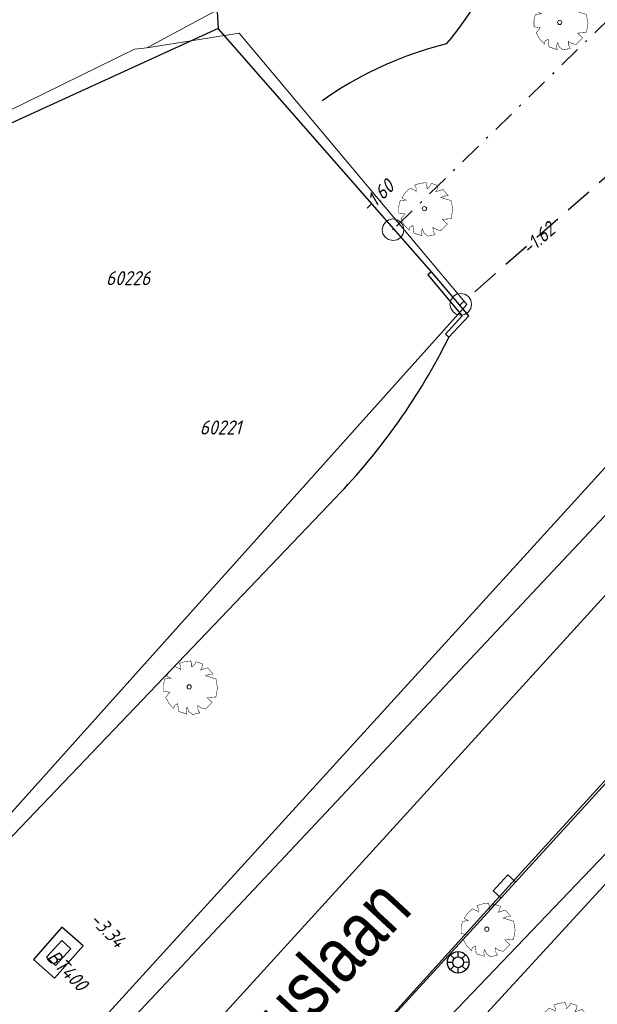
# Model space of a CAD drawing. Header units: metres. Extents: x 111546 to 149831, y 498798 to 507863.
# Tile 159 of 256: x 111794 to 111821, y 501584 to 501629. Entities that reach past the tile are written whole.
import ezdxf
from ezdxf.enums import TextEntityAlignment as Align

# ---------------------------------------------------------------- set-up
doc = ezdxf.new("R2010")
doc.units = ezdxf.units.M
for name, pattern in [('DASHDOT', [25.4, 12.7, -6.35, 0, -6.35]), ('DASHED', [19.05, 12.7, -6.35]), ('HIDDEN', [9.525, 6.35, -3.175])]:
    doc.linetypes.add(name, pattern=pattern)
for name, color, linetype in [('0-bs-polderpijl', 3, 'Continuous'), ('2-bs-Put Hemelwater overstort', 253, 'Continuous'), ('2-bs-Put Koppelstuk', 1, 'Continuous'), ('2-bs-Put Koppelstuk  nummer', 253, 'Continuous'), ('2-bs-Streng overstort', 252, 'DASHED'), ('2-bs-Streng persleiding', 252, 'RI-PERS'), ('2-bs-Streng regenwater', 252, 'DASHDOT'), ('2-bs-Streng regenwater  bobtot', 252, 'Continuous'), ('2-bs-Streng verb vwa diameter', 252, 'Continuous'), ('3-bs-trottoirkolk', 252, 'Continuous'), ('3-vw-HV-304010-Opbreken tegels-opp', 150, 'AI-KADASTRAAL'), ('B03_OVEROPSTAL', 1, 'Continuous'), ('Q07_KADEMUUR', 252, 'Continuous'), ('Q21_LICHTMAST', 252, 'Continuous'), ('Q26_BOOM', 252, 'Continuous'), ('T04_HEG', 252, 'Continuous'), ('T10_CULTUUR-SCHEID', 252, 'HIDDEN'), ('V01_KNTGESLVERH', 252, 'Continuous'), ('V02_KNTOPENVERH', 252, 'Continuous'), ('V03_KNTTEGELPAD', 252, 'Continuous'), ('W01_KANTSLOOT', 252, 'Continuous'), ('Z06_STRAATNAAM', 7, 'Continuous')]:
    doc.layers.add(name, color=color, linetype=linetype)
doc.layers.add('0-kadastrale percelen', color=253, linetype='AI-KADASTRAAL', lineweight=9)
doc.styles.get("Standard").update_dxf_attribs({"font": 'isocp-ie.shx'})
doc.styles.add('Zaanstad', font='ARIALN.TTF')
doc.linetypes.add('AI-KADASTRAAL', pattern='A,5.5,-2,["K",Standard,S=1.8,R=0,X=0,Y=-0.9],-2,5.5,-2,[5,NLCS.SHX,S=0.75,R=0,X=0,Y=0],-2', length=19)
doc.linetypes.add('RI-PERS', pattern='A,7,-2,["P",Standard,S=1.8,R=0,X=-0.5,Y=-0.9],-2,7,-2,[102,NLCS.SHX,S=1,R=180,X=0,Y=0],-2', length=22)

# ---------------------------------------------------------------- blocks, each defined once
blk = doc.blocks.new('Q26')
at = {"linetype": 'Continuous', "lineweight": 20, "const_width": 0.0225}
blk.add_lwpolyline([(0.757, 0.516), (1.237, 0.371), (1.308, -0.046), (1.235, -0.463), (0.83, -0.494), (1.061, -0.711), (0.757, -1.022), (0.565, -0.971), (0.395, -0.867), (0.404, -1.032), (0.49, -1.198), (0.163, -1.271), (-0.015, -1.136), (-0.097, -0.929), (-0.141, -1.084), (-0.112, -1.255), (-0.489, -1.131), (-0.532, -0.774), (-0.668, -0.854), (-0.707, -0.996), (-0.927, -0.766), (-1.083, -0.479), (-0.894, -0.246), (-1.181, -0.203), (-1.187, 0.104), (-1.122, 0.367), (-0.847, 0.398), (-1.04, 0.503), (-0.879, 0.749), (-0.663, 0.95), (-0.402, 0.826), (-0.388, 0.795), (-0.382, 0.942), (-0.452, 1.088), (-0.194, 1.172), (0.076, 1.199), (0.118, 1.07), (0.119, 0.935), (0.148, 0.935), (0.252, 1.031), (0.325, 1.167), (0.626, 1.059), (0.6, 0.925), (0.525, 0.78), (0.856, 0.885), (1.105, 0.593), (0.924, 0.584)], close=True, dxfattribs=at)
at = {"linetype": 'Continuous', "lineweight": 20}
blk.add_circle((0.001, -0.001), 0.0983, dxfattribs=at)
blk = doc.blocks.new('Q21')
at = {"color": 0, "linetype": 'ByBlock', "lineweight": -2}
for p, q in [((-0.003, 0.25), (0.001, 0.5)), ((-0.181, 0.172), (-0.363, 0.343)), ((0.173, 0.18), (0.351, 0.353)), ((0.25, 0.008), (0.5, 0.015)), ((-0.25, -0.008), (-0.5, -0.015)), ((-0.186, -0.167), (-0.365, -0.341)), ((-0.01, -0.25), (-0.014, -0.5)), ((0.183, -0.171), (0.357, -0.336))]:
    blk.add_line(p, q, dxfattribs=at)
for radius in [0.498, 0.25]:
    blk.add_circle((0, 0), radius, dxfattribs=at)
blk = doc.blocks.new('PUTRNB')
at = {"layer": '2-bs-Put Koppelstuk', "linetype": 'Continuous', "lineweight": 0, "flags": 128}
blk.add_lwpolyline([(0.001, 0.502), (0.193, 0.462), (0.357, 0.354), (0.465, 0.19), (0.503, 0), (0.467, -0.188), (0.357, -0.354), (0.191, -0.464), (-0.001, -0.498), (-0.203, -0.456), (-0.351, -0.354), (-0.461, -0.184), (-0.497, 0), (-0.459, 0.19), (-0.351, 0.354), (-0.191, 0.46), (0.001, 0.502)], dxfattribs=at)
at = {"layer": '2-bs-Put Koppelstuk', "linetype": 'Continuous', "lineweight": 0}
blk.add_point((0, 0), dxfattribs=at)
blk = doc.blocks.new('KOLK_L')
at = {"linetype": 'Continuous'}
for p, q in [((-0.487, 0.108), (-0.378, 0.596)), ((-0.378, 0.596), (0.596, 0.378)), ((0.486, -0.108), (0.596, 0.378))]:
    blk.add_line(p, q, dxfattribs=at)

msp = doc.modelspace()

# ---------------------------------------------------------------- hatches: boundary and pattern name
at = {"layer": '3-vw-HV-304010-Opbreken tegels-opp', "ltscale": 0.01}
h = msp.add_hatch(dxfattribs=at)
h.set_pattern_fill('GOST_GLASS', color=256, scale=0.08)
h.set_pattern_definition([(294.51638, (112010.33835, 501946.37295), (-0.2375469, -0.6359021), [0.4, -0.56]), (294.51638, (112010.27896, 501946.21397), (-0.2375469, -0.6359021), [0.16, -0.8]), (294.51638, (112010.49732, 501946.31356), (-0.2375469, -0.6359021), [0.16, -0.8])])
h.paths.add_polyline_path([(111800.9528, 501573.6967), (111814.0537, 501587.8295), (111810.5401, 501591.0866), (111797.4391, 501576.9538)], flags=9)

# ---------------------------------------------------------------- linework, layer by layer
at = {"layer": '0-bs-polderpijl', "color": 52, "linetype": 'Continuous'}
msp.add_lwpolyline([(111850.014, 501637.163), (111794.783, 501578.349), (111625.599, 501718.444), (111596.016, 501736.849), (111566.07, 501771.573), (111560.835, 501792.354)], dxfattribs=at)
at = {"layer": '0-kadastrale percelen', "ltscale": 0.25}
for points in [[(111800.079, 501628.112), (111803.406, 501629.884), (111808.146, 501634.989), (111817.598, 501645.3), (111794.351, 501666.602)], [(111800.079, 501628.112), (111799.503, 501628.051), (111782.845, 501619.867), (111765.371, 501635.374)], [(111783.848, 501581.687), (111814.856, 501616.251), (111804.345, 501628.78), (111800.079, 501628.112)], [(111827.276, 501595.236), (111822.378, 501590.724), (111815.249, 501582.942)]]:
    msp.add_lwpolyline(points, dxfattribs=at)
at = {"layer": '2-bs-Streng overstort', "ltscale": 0.1, "flags": 128}
msp.add_lwpolyline([(111849.124, 501646.576), (111814.575, 501616.264)], dxfattribs=at)
at = {"layer": '2-bs-Streng persleiding', "ltscale": 0.2, "flags": 128}
msp.add_lwpolyline([(111791.91, 501578.337), (111793.619, 501580.618), (111802.148, 501573.432), (111804.842, 501573.731), (111825.042, 501594.842), (111850.33, 501612.658), (111872.59, 501636.572), (111873.637, 501639.117), (111899.895, 501667.194)], dxfattribs=at)
at = {"layer": '2-bs-Streng regenwater', "ltscale": 0.08, "flags": 128}
msp.add_lwpolyline([(111836.757, 501644.401), (111811.446, 501619.708)], dxfattribs=at)
at = {"layer": 'B03_OVEROPSTAL'}
msp.add_lwpolyline([(111796.576, 501586.505), (111796.154, 501586.896), (111795.441, 501586.126), (111795.862, 501585.735)], close=True, dxfattribs=at)
at = {"layer": 'Q07_KADEMUUR'}
msp.add_lwpolyline([(111814.643, 501615.733), (111813.874, 501614.883), (111814.03, 501614.742), (111814.949, 501615.736), (111813.224, 501617.756), (111813.064, 501617.619)], close=True, dxfattribs=at)
at = {"layer": 'T04_HEG'}
msp.add_line((111803.329, 501629.777), (111803.373, 501629.004), dxfattribs=at)
at = {"layer": 'T10_CULTUUR-SCHEID'}
for centre, radius, start, end in [((111804.7989, 501636.1987), 12.0787, 319.07346, 343.85031), ((111817.9193, 501611.9567), 16.8107, 103.74524, 130.22993)]:
    msp.add_arc(centre, radius, start, end, dxfattribs=at)
at = {"layer": 'V01_KNTGESLVERH'}
msp.add_lwpolyline([(111797.135, 501586.644), (111796.161, 501587.504), (111794.844, 501586.013), (111795.819, 501585.153)], close=True, dxfattribs=at)
at = {"layer": 'V02_KNTOPENVERH'}
msp.add_line((111814.68, 501586.912), (111828.63, 501602.252), dxfattribs=at)
for points in [[(111787.5074, 501565.6285), (111793.2544, 501572.0325), (111801.2384, 501580.8515), (111824.2064, 501606.0665), (111830.4214, 501612.9125), (111834.6524, 501617.5035), (111835.6236, 501618.58)], [(111839.8696, 501614.7146), (111817.386, 501590.048), (111806.544, 501578.074)], [(111806.087, 501577.568), (111806.981, 501578.513), (111814.68, 501586.912)]]:
    msp.add_lwpolyline(points, dxfattribs=at)
at = {"layer": 'V03_KNTTEGELPAD'}
msp.add_lwpolyline([(111834.895, 501623.717), (111793.764, 501578.562), (111793.157, 501579.124)], dxfattribs=at)
at = {"layer": 'W01_KANTSLOOT'}
for points in [[(111813.224, 501617.756), (111803.373, 501629.004), (111781.286, 501618.904), (111777.026, 501623.02)], [(111752.297, 501610.123), (111783.986, 501581.392), (111808.799, 501607.33)]]:
    msp.add_lwpolyline(points, dxfattribs=at)
msp.add_arc((111787.0155, 501628.2555), 30.2059, 316.15083, 333.4243, dxfattribs=at)

# ---------------------------------------------------------------- block references
at = {"layer": '2-bs-Put Koppelstuk'}
for p in [(111811.446, 501619.708), (111814.575, 501616.264)]:
    msp.add_blockref('PUTRNB', p, dxfattribs=at)
at = {"layer": '3-bs-trottoirkolk', "rotation": 60.3013623}
msp.add_blockref('KOLK_L', (111816.779, 501589.218), dxfattribs=at)
at = {"layer": 'Q21_LICHTMAST'}
msp.add_blockref('Q21', (111814.456, 501585.882), dxfattribs=at)
at = {"layer": 'Q26_BOOM'}
for p in [(111819.144, 501629.278), (111812.899, 501620.68), (111802.034, 501598.597), (111815.78, 501587.409), (111819.325, 501582.821)]:
    msp.add_blockref('Q26', p, dxfattribs=at)

# ---------------------------------------------------------------- texts
at = {"layer": '2-bs-Put Hemelwater overstort', "oblique": 15}
msp.add_text('-3.34', height=0.65, rotation=314.54471, dxfattribs=at).set_placement((111797.26, 501587.6657), align=Align.BOTTOM_LEFT)
at = {"layer": '2-bs-Put Koppelstuk  nummer', "oblique": 15}
for s, p in [('60226', (111798.1895, 501616.952)), ('60221', (111802.5226, 501610.056))]:
    msp.add_text(s, height=0.65, dxfattribs=at).set_placement(p, align=Align.BOTTOM_LEFT)
at = {"layer": '2-bs-Streng regenwater  bobtot', "oblique": 15}
for s, rotation, p in [('-1.60', 44.29192, (111810.4864, 501620.2988)), ('-1.62', 41.2625, (111817.8617, 501618.3491))]:
    msp.add_text(s, height=0.65, rotation=rotation, dxfattribs=at).set_placement(p, align=Align.BOTTOM_LEFT)
at = {"layer": '2-bs-Streng verb vwa diameter', "oblique": 15}
msp.add_text('BT400', height=0.65, rotation=314.54471, dxfattribs=at).set_placement((111795.2696, 501585.9243), align=Align.BOTTOM_LEFT)
at = {"layer": 'Z06_STRAATNAAM', "linetype": 'DASHDOT', "style": 'Zaanstad'}
msp.add_text('Neptunuslaan', height=2.5, rotation=47.16981, dxfattribs=at).set_placement((111800.401, 501575.297))

doc.saveas('drawing.dxf')
